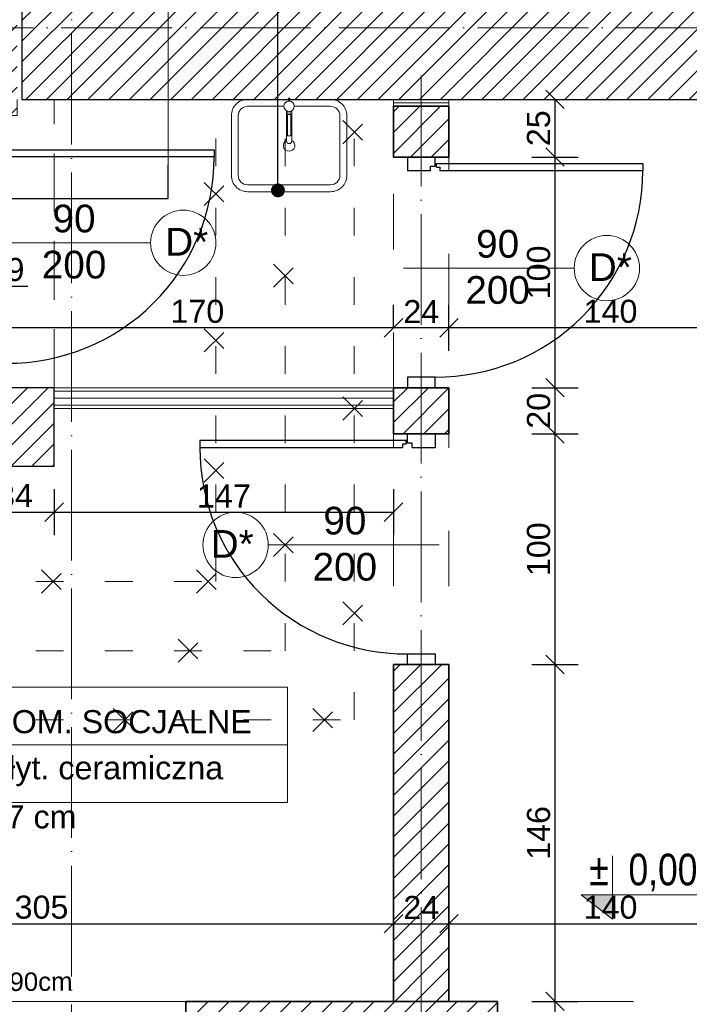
# Model space of a CAD drawing. Header units: millimetres. Extents: x 6506 to 39690, y 6022 to 25261.
# Tile 19 of 59: x 14157 to 14447, y 17928 to 18355. Entities that reach past the tile are written whole.
import ezdxf
from ezdxf import colors
from ezdxf.entities.mleader import LeaderData, LeaderLine
from ezdxf.enums import TextEntityAlignment as Align
from ezdxf.math import Vec2, Vec3

# ---------------------------------------------------------------- set-up
doc = ezdxf.new("R2010")
doc.units = ezdxf.units.MM
for name, pattern in [('ACAD_ISO03W100', [30, 12, -18]), ('ACAD_ISO04W100', [30, 24, -3, 0, -3]), ('DASHED', [19.05, 12.7, -6.35])]:
    doc.linetypes.add(name, pattern=pattern)
for name, color, linetype, lineweight, true_color in [('A_DZIAŁOWA_PROJEKTOWANE', 7, 'Continuous', 18, 0x007cb0), ('A_HATCH', 7, 'Continuous', 5, 0x999999), ('A_HATCH_PROJEKTOWANE', 7, 'Continuous', 9, 0x0089b6), ('A_IZOLEACJA TERMI_PROJEKTOWANA', 7, 'Continuous', 15, 0x0089b6), ('A_ŚCIANY NOWOPROJEKTOWANE', 140, 'Continuous', 35, 0x00bfff)]:
    doc.layers.add(name, color=color, linetype=linetype, lineweight=lineweight, true_color=true_color)
for name, color, linetype, lineweight in [('A_KONST_ISTNIEJĄCE', 83, 'Continuous', 25), ('A_OPISY', 40, 'Continuous', 9), ('A_OSIE KONSTRUKCYJNE', 150, 'ACAD_ISO04W100', 5), ('A_WIDOK', 141, 'Continuous', 13), ('A_WIDOK-NAD', 221, 'DASHED', 13), ('A_WYMIAROWANIE', 7, 'Continuous', 9), ('A_WYPOSAŻENIE', 181, 'Continuous', 9)]:
    doc.layers.add(name, color=color, linetype=linetype, lineweight=lineweight)
doc.layers.add('A_NIEWIDOCZNE  POMOCNICZE', color=252, linetype='ACAD_ISO03W100', lineweight=5, plot=False)
doc.styles.add('APLUS', font='arial.ttf', dxfattribs={"width": 0.6})
doc.styles.add('ARIAL', font='arial.ttf')
doc.styles.get("Standard").update_dxf_attribs({"font": 'arial.ttf'})
doc.linetypes.add('BATTING', pattern='A,0.0001,-0.1,[134,ltypeshp.shx,S=0.1,R=0,X=-0.1,Y=0],-0.2,[134,ltypeshp.shx,S=0.1,R=180,X=0.1,Y=0],-0.1', length=0.4001)
doc.dimstyles.new('1 do 100', dxfattribs={"dimtxt": 10, "dimasz": 8, "dimexe": 10, "dimexo": 10, "dimgap": 2, "dimtad": 1, "dimdec": 0, "dimtxsty": 'Standard', "dimblk": 'OBLIQUE', "dimcen": 2.5, "dimadec": 0, "dimazin": 0, "dimtfac": 1, "dimtdec": 0, "dimtmove": 0, "dimatfit": 3, "dimldrblk": 'OBLIQUE', "dimfxl": 10, "dimfxlon": 1, "dimarcsym": 0})
pattern_1 = [(45, (-1713.23, 355.087), (-4.490128, 4.490128), [])]

# ---------------------------------------------------------------- blocks, each defined once
blk = doc.blocks.new('um1')
at = {"layer": 'A_WYPOSAŻENIE', "ltscale": 0.5}
for points in [[(-2506.53, 3366.84), (-2524.27, 3366.84, 0.414214), (-2531.27, 3359.84), (-2531.27, 3333.84, 0.414214), (-2524.27, 3326.84), (-2488.27, 3326.84, 0.414214), (-2481.27, 3333.84), (-2481.27, 3359.84, 0.414214), (-2488.27, 3366.84), (-2506.01, 3366.84)], [(-2508.52, 3363.84), (-2524.27, 3363.84, 0.414214), (-2528.27, 3359.84), (-2528.27, 3333.84, 0.414214), (-2524.27, 3329.84), (-2488.27, 3329.84, 0.414214), (-2484.27, 3333.84), (-2484.27, 3359.84, 0.414214), (-2488.27, 3363.84), (-2504.02, 3363.84)]]:
    blk.add_lwpolyline(points, format="xyb", dxfattribs=at)
at = {"layer": 'A_WYPOSAŻENIE'}
for points in [[(-2506.53, 3366.08), (-2506.53, 3367.35), (-2506.01, 3367.35), (-2506.01, 3366.08)], [(-2506.77, 3361.66), (-2506.77, 3360.3), (-2505.77, 3360.3), (-2505.77, 3361.66)]]:
    blk.add_lwpolyline(points, dxfattribs=at)
blk.add_lwpolyline([(-2507.42, 3361.92), (-2507.42, 3348.69, 0.869565), (-2505.12, 3348.69), (-2505.12, 3361.92)], format="xyb", dxfattribs=at)
blk.add_lwpolyline([(-2507.02, 3360.3), (-2505.52, 3360.3), (-2505.52, 3350.99), (-2507.02, 3350.99)], close=True, dxfattribs=at)
blk.add_circle((-2506.27, 3363.85), 2.25, dxfattribs=at)
at = {"layer": 'A_WYPOSAŻENIE', "ltscale": 0.5}
blk.add_arc((-2506.27, 3346.84), 2.5, 117.3871, 62.6129, dxfattribs=at)
blk = doc.blocks.new('*U9')
blk.add_hatch(color=256).paths.add_polyline_path([(0, 0.1532), (-0.198, 0.1532), (0, 0)])
blk.add_line((0, 0.1532), (0, 0.4))
blk.add_lwpolyline([(0, 0.1532), (0, 0), (-0.198, 0.1532), (0.6852, 0.1532)])
at = {"style": 'APLUS', "width": 0.8}
blk.add_attdef('%%P_0.00', text='', height=0.2, dxfattribs=at).set_placement((-0.1457, 0.1532), align=Align.BOTTOM_LEFT)
blk = doc.blocks.new('*U184')
at = {"lineweight": 5}
for p, q in [((-75, -25), (-75, 25)), ((-75, 25), (0, 25)), ((0, 0), (0, 25)), ((0, 25), (133.76, 25)), ((133.76, 25), (133.76, -25)), ((-75, -25), (0, -25)), ((133.76, -25), (0, -25))]:
    blk.add_line(p, q, dxfattribs=at)
at = {"lineweight": 5, "ltscale": 18.5}
for p, q in [((0, 25), (0, -25)), ((-75, 0), (133.76, 0))]:
    blk.add_line(p, q, dxfattribs=at)
at = {"lineweight": 5, "ltscale": 18.5, "insert": (-5, -10.38), "char_height": 10, "attachment_point": 6, "style": 'ARIAL'}
blk.add_mtext('\\A1;m²', dxfattribs=at)
at = {"lineweight": 5, "style": 'ARIAL'}
blk.add_attdef('1NR', text='', height=10, dxfattribs=at).set_placement((-5, 5), align=Align.RIGHT)
blk.add_attdef('2POM', (5, 5), '', height=10, dxfattribs=at)
blk.add_attdef('4PL2', text='', height=10, dxfattribs=at).set_placement((-24.57, -5), align=Align.TOP_RIGHT)
blk.add_attdef('3POS', text='', height=10, dxfattribs=at).set_placement((5, -5), align=Align.TOP_LEFT)
blk = doc.blocks.new('_Dot')
at = {"color": 0, "linetype": 'ByBlock', "lineweight": -2}
blk.add_line((-0.5, 0), (-1, 0), dxfattribs=at)
at = {"color": 0, "linetype": 'ByBlock', "const_width": 0.5}
blk.add_lwpolyline([(-0.25, 0, 1), (0.25, 0, 1)], format="xyb", close=True, dxfattribs=at)
blk = doc.blocks.new('OSI')
at = {"layer": 'A_OSIE KONSTRUKCYJNE', "ltscale": 2}
for p, q in [((17219.53, 22227.01), (17219.53, 19966.92)), ((16013.11, 20727.12), (19027.17, 20727.12)), ((17371.03, 20706.5), (17371.03, 19966.92))]:
    blk.add_line(p, q, dxfattribs=at)
blk = doc.blocks.new('ROZBIÓRKI_DOM')
at = {"layer": 'A_OPISY', "color": 22, "linetype": 'ACAD_ISO03W100', "true_color": 0xe22908}
for p, q in [((18569.15, 7715.68), (18579.15, 7705.68)), ((18569.15, 7705.68), (18579.15, 7715.68)), ((18509.15, 7688.93), (18519.15, 7678.93)), ((18509.15, 7678.93), (18519.15, 7688.93)), ((18539.15, 7653.44), (18549.15, 7643.44)), ((18539.15, 7643.44), (18549.15, 7653.44)), ((18509.15, 7625.39), (18519.15, 7615.39)), ((18509.15, 7615.39), (18519.15, 7625.39)), ((18569.15, 7595.89), (18579.15, 7585.89)), ((18569.15, 7585.89), (18579.15, 7595.89)), ((18509.15, 7569.03), (18519.15, 7559.03)), ((18509.15, 7559.03), (18519.15, 7569.03)), ((18539.15, 7536.75), (18549.15, 7526.75)), ((18539.15, 7526.75), (18549.15, 7536.75)), ((18438.62, 7520.89), (18448.62, 7510.89)), ((18438.62, 7510.89), (18448.62, 7520.89)), ((18505.84, 7520.89), (18515.84, 7510.89)), ((18505.84, 7510.89), (18515.84, 7520.89)), ((18569.15, 7507.15), (18579.15, 7497.15)), ((18569.15, 7497.15), (18579.15, 7507.15)), ((18497.9, 7490.89), (18507.9, 7480.89)), ((18497.9, 7480.89), (18507.9, 7490.89)), ((18469.66, 7460.89), (18479.66, 7450.89)), ((18469.66, 7450.89), (18479.66, 7460.89)), ((18556.22, 7460.89), (18566.22, 7450.89)), ((18556.22, 7450.89), (18566.22, 7460.89))]:
    blk.add_line(p, q, dxfattribs=at)
for points in [[(18286.15, 7515.89), (18514.15, 7515.89), (18514.15, 7724.89)], [(18286.15, 7485.89), (18544.15, 7485.89), (18544.15, 7724.89)], [(18286.15, 7455.89), (18574.15, 7455.89), (18574.15, 7724.89)]]:
    blk.add_lwpolyline(points, dxfattribs=at)
blk = doc.blocks.new('_Oblique')
at = {"color": 0, "linetype": 'ByBlock', "lineweight": -2}
blk.add_line((-0.5, -0.5), (0.5, 0.5), dxfattribs=at)
blk = doc.blocks.new('*D264')
at = {"layer": 'A_WYMIAROWANIE', "color": 0, "lineweight": -2, "ltscale": 2, "transparency": 16777216}
for p, q in [((14014.26, 17963.32), (14014.26, 17973.32)), ((14319.26, 17963.32), (14319.26, 17973.32)), ((14014.26, 17963.32), (14319.26, 17963.32))]:
    blk.add_line(p, q, dxfattribs=at)
at = {"layer": 'Defpoints', "color": 0, "ltscale": 2, "transparency": 16777216}
for p in [(14319.26, 17963.32), (14014.26, 17956.7), (14319.26, 17956.7)]:
    blk.add_point(p, dxfattribs=at)
at = {"layer": 'A_WYMIAROWANIE', "color": 0, "lineweight": -2, "ltscale": 2, "transparency": 16777216, "xscale": 8, "yscale": 8, "zscale": 8, "rotation": 180}
blk.add_blockref('_Oblique', (14014.26, 17963.32), dxfattribs=at)
at = {"layer": 'A_WYMIAROWANIE', "color": 0, "lineweight": -2, "ltscale": 2, "transparency": 16777216, "xscale": 8, "yscale": 8, "zscale": 8}
blk.add_blockref('_Oblique', (14319.26, 17963.32), dxfattribs=at)
at = {"layer": 'A_WYMIAROWANIE', "color": 0, "ltscale": 2, "transparency": 16777216, "insert": (14166.76, 17970.43), "char_height": 10, "attachment_point": 5}
blk.add_mtext('305', dxfattribs=at)
blk = doc.blocks.new('*D265')
at = {"layer": 'A_WYMIAROWANIE', "color": 0, "lineweight": -2, "ltscale": 2, "transparency": 16777216}
for p, q in [((14319.26, 17963.32), (14319.26, 17973.32)), ((14319.26, 17963.32), (14343.26, 17963.32)), ((14343.26, 17963.32), (14343.26, 17953.32))]:
    blk.add_line(p, q, dxfattribs=at)
at = {"layer": 'Defpoints', "color": 0, "ltscale": 2, "transparency": 16777216}
for p in [(14343.26, 17971.33), (14343.26, 17963.32), (14319.26, 17956.7)]:
    blk.add_point(p, dxfattribs=at)
at = {"layer": 'A_WYMIAROWANIE', "color": 0, "lineweight": -2, "ltscale": 2, "transparency": 16777216, "xscale": 8, "yscale": 8, "zscale": 8, "rotation": 180}
blk.add_blockref('_Oblique', (14319.26, 17963.32), dxfattribs=at)
at = {"layer": 'A_WYMIAROWANIE', "color": 0, "lineweight": -2, "ltscale": 2, "transparency": 16777216, "xscale": 8, "yscale": 8, "zscale": 8}
blk.add_blockref('_Oblique', (14343.26, 17963.32), dxfattribs=at)
at = {"layer": 'A_WYMIAROWANIE', "color": 0, "ltscale": 2, "transparency": 16777216, "insert": (14331.26, 17970.34), "char_height": 10, "attachment_point": 5}
blk.add_mtext('24', dxfattribs=at)
blk = doc.blocks.new('*D266')
at = {"layer": 'A_WYMIAROWANIE', "color": 0, "lineweight": -2, "ltscale": 2, "transparency": 16777216}
for p, q in [((14343.26, 17963.32), (14343.26, 17953.32)), ((14343.26, 17963.32), (14483.26, 17963.32)), ((14483.26, 17965.89), (14483.26, 17953.32))]:
    blk.add_line(p, q, dxfattribs=at)
at = {"layer": 'Defpoints', "color": 0, "ltscale": 2, "transparency": 16777216}
for p in [(14483.26, 17975.89), (14343.26, 17971.33), (14483.26, 17963.32)]:
    blk.add_point(p, dxfattribs=at)
at = {"layer": 'A_WYMIAROWANIE', "color": 0, "lineweight": -2, "ltscale": 2, "transparency": 16777216, "xscale": 8, "yscale": 8, "zscale": 8, "rotation": 180}
blk.add_blockref('_Oblique', (14343.26, 17963.32), dxfattribs=at)
at = {"layer": 'A_WYMIAROWANIE', "color": 0, "lineweight": -2, "ltscale": 2, "transparency": 16777216, "xscale": 8, "yscale": 8, "zscale": 8}
blk.add_blockref('_Oblique', (14483.26, 17963.32), dxfattribs=at)
at = {"layer": 'A_WYMIAROWANIE', "color": 0, "ltscale": 2, "transparency": 16777216, "insert": (14413.26, 17970.42), "char_height": 10, "attachment_point": 5}
blk.add_mtext('140', dxfattribs=at)
blk = doc.blocks.new('*D271')
at = {"layer": 'A_WYMIAROWANIE', "color": 0, "lineweight": -2, "ltscale": 2, "transparency": 16777216}
for p, q in [((14138.26, 18151.66), (14138.26, 18131.71)), ((14172.26, 18151.66), (14172.26, 18131.71)), ((14138.26, 18141.71), (14172.26, 18141.71))]:
    blk.add_line(p, q, dxfattribs=at)
at = {"layer": 'Defpoints', "color": 0, "ltscale": 2, "transparency": 16777216}
for p in [(14138.26, 18161.66), (14172.26, 18161.66), (14172.26, 18141.71)]:
    blk.add_point(p, dxfattribs=at)
at = {"layer": 'A_WYMIAROWANIE', "color": 0, "lineweight": -2, "ltscale": 2, "transparency": 16777216, "xscale": 8, "yscale": 8, "zscale": 8, "rotation": 180}
blk.add_blockref('_Oblique', (14138.26, 18141.71), dxfattribs=at)
at = {"layer": 'A_WYMIAROWANIE', "color": 0, "lineweight": -2, "ltscale": 2, "transparency": 16777216, "xscale": 8, "yscale": 8, "zscale": 8}
blk.add_blockref('_Oblique', (14172.26, 18141.71), dxfattribs=at)
at = {"layer": 'A_WYMIAROWANIE', "color": 0, "ltscale": 2, "transparency": 16777216, "insert": (14155.26, 18148.82), "char_height": 10, "attachment_point": 5}
blk.add_mtext('34', dxfattribs=at)
blk = doc.blocks.new('*D272')
at = {"layer": 'A_WYMIAROWANIE', "color": 0, "lineweight": -2, "ltscale": 2, "transparency": 16777216}
for p, q in [((14172.26, 18151.66), (14172.26, 18131.71)), ((14319.26, 18151.71), (14319.26, 18131.71)), ((14172.26, 18141.71), (14319.26, 18141.71))]:
    blk.add_line(p, q, dxfattribs=at)
at = {"layer": 'Defpoints', "color": 0, "ltscale": 2, "transparency": 16777216}
for p in [(14319.26, 18185.66), (14172.26, 18161.66), (14319.26, 18141.71)]:
    blk.add_point(p, dxfattribs=at)
at = {"layer": 'A_WYMIAROWANIE', "color": 0, "lineweight": -2, "ltscale": 2, "transparency": 16777216, "xscale": 8, "yscale": 8, "zscale": 8, "rotation": 180}
blk.add_blockref('_Oblique', (14172.26, 18141.71), dxfattribs=at)
at = {"layer": 'A_WYMIAROWANIE', "color": 0, "lineweight": -2, "ltscale": 2, "transparency": 16777216, "xscale": 8, "yscale": 8, "zscale": 8}
blk.add_blockref('_Oblique', (14319.26, 18141.71), dxfattribs=at)
at = {"layer": 'A_WYMIAROWANIE', "color": 0, "ltscale": 2, "transparency": 16777216, "insert": (14245.76, 18148.73), "char_height": 10, "attachment_point": 5}
blk.add_mtext('147', dxfattribs=at)
blk = doc.blocks.new('*D275')
at = {"layer": 'A_WYMIAROWANIE', "color": 0, "lineweight": -2, "ltscale": 2, "transparency": 16777216}
for p, q in [((14343.26, 18211.64), (14343.26, 18231.64)), ((14483.26, 18211.64), (14483.26, 18231.64)), ((14483.26, 18221.64), (14343.26, 18221.64))]:
    blk.add_line(p, q, dxfattribs=at)
at = {"layer": 'Defpoints', "color": 0, "ltscale": 2, "transparency": 16777216}
for p in [(14343.26, 18221.64), (14343.26, 18190.91), (14483.26, 18180.66)]:
    blk.add_point(p, dxfattribs=at)
at = {"layer": 'A_WYMIAROWANIE', "color": 0, "lineweight": -2, "ltscale": 2, "transparency": 16777216, "xscale": 8, "yscale": 8, "zscale": 8, "rotation": 180}
blk.add_blockref('_Oblique', (14343.26, 18221.64), dxfattribs=at)
at = {"layer": 'A_WYMIAROWANIE', "color": 0, "lineweight": -2, "ltscale": 2, "transparency": 16777216, "xscale": 8, "yscale": 8, "zscale": 8}
blk.add_blockref('_Oblique', (14483.26, 18221.64), dxfattribs=at)
at = {"layer": 'A_WYMIAROWANIE', "color": 0, "ltscale": 2, "transparency": 16777216, "insert": (14413.26, 18228.74), "char_height": 10, "attachment_point": 5}
blk.add_mtext('140', dxfattribs=at)
blk = doc.blocks.new('*D276')
at = {"layer": 'A_WYMIAROWANIE', "color": 0, "lineweight": -2, "ltscale": 2, "transparency": 16777216}
for p, q in [((14319.26, 18221.64), (14319.26, 18231.64)), ((14343.26, 18211.64), (14343.26, 18231.64)), ((14343.26, 18221.64), (14319.26, 18221.64))]:
    blk.add_line(p, q, dxfattribs=at)
at = {"layer": 'Defpoints', "color": 0, "ltscale": 2, "transparency": 16777216}
for p in [(14319.26, 18221.64), (14319.26, 18214.42), (14343.26, 18190.91)]:
    blk.add_point(p, dxfattribs=at)
at = {"layer": 'A_WYMIAROWANIE', "color": 0, "lineweight": -2, "ltscale": 2, "transparency": 16777216, "xscale": 8, "yscale": 8, "zscale": 8, "rotation": 180}
blk.add_blockref('_Oblique', (14319.26, 18221.64), dxfattribs=at)
at = {"layer": 'A_WYMIAROWANIE', "color": 0, "lineweight": -2, "ltscale": 2, "transparency": 16777216, "xscale": 8, "yscale": 8, "zscale": 8}
blk.add_blockref('_Oblique', (14343.26, 18221.64), dxfattribs=at)
at = {"layer": 'A_WYMIAROWANIE', "color": 0, "ltscale": 2, "transparency": 16777216, "insert": (14331.26, 18228.66), "char_height": 10, "attachment_point": 5}
blk.add_mtext('24', dxfattribs=at)
blk = doc.blocks.new('*D277')
at = {"layer": 'A_WYMIAROWANIE', "color": 0, "lineweight": -2, "ltscale": 2, "transparency": 16777216}
for p, q in [((14149.26, 18211.64), (14149.26, 18231.64)), ((14319.26, 18221.64), (14319.26, 18231.64)), ((14319.26, 18221.64), (14149.26, 18221.64))]:
    blk.add_line(p, q, dxfattribs=at)
at = {"layer": 'Defpoints', "color": 0, "ltscale": 2, "transparency": 16777216}
for p in [(14149.26, 18221.64), (14319.26, 18214.42), (14149.26, 18198.65)]:
    blk.add_point(p, dxfattribs=at)
at = {"layer": 'A_WYMIAROWANIE', "color": 0, "lineweight": -2, "ltscale": 2, "transparency": 16777216, "xscale": 8, "yscale": 8, "zscale": 8, "rotation": 180}
blk.add_blockref('_Oblique', (14149.26, 18221.64), dxfattribs=at)
at = {"layer": 'A_WYMIAROWANIE', "color": 0, "lineweight": -2, "ltscale": 2, "transparency": 16777216, "xscale": 8, "yscale": 8, "zscale": 8}
blk.add_blockref('_Oblique', (14319.26, 18221.64), dxfattribs=at)
at = {"layer": 'A_WYMIAROWANIE', "color": 0, "ltscale": 2, "transparency": 16777216, "insert": (14234.26, 18228.74), "char_height": 10, "attachment_point": 5}
blk.add_mtext('170', dxfattribs=at)
blk = doc.blocks.new('*D278')
at = {"layer": 'A_WYMIAROWANIE', "color": 0, "lineweight": -2, "ltscale": 2, "transparency": 16777216}
for p, q in [((14144.76, 18221.64), (14150.19, 18239.74)), ((14150.19, 18239.74), (14160.77, 18239.74)), ((14140.26, 18211.64), (14140.26, 18231.64)), ((14149.26, 18211.64), (14149.26, 18231.64)), ((14149.26, 18221.64), (14140.26, 18221.64))]:
    blk.add_line(p, q, dxfattribs=at)
at = {"layer": 'Defpoints', "color": 0, "ltscale": 2, "transparency": 16777216}
for p in [(14140.26, 18221.64), (14140.26, 18198.65), (14149.26, 18198.65)]:
    blk.add_point(p, dxfattribs=at)
at = {"layer": 'A_WYMIAROWANIE', "color": 0, "lineweight": -2, "ltscale": 2, "transparency": 16777216, "xscale": 8, "yscale": 8, "zscale": 8, "rotation": 180}
blk.add_blockref('_Oblique', (14140.26, 18221.64), dxfattribs=at)
at = {"layer": 'A_WYMIAROWANIE', "color": 0, "lineweight": -2, "ltscale": 2, "transparency": 16777216, "xscale": 8, "yscale": 8, "zscale": 8}
blk.add_blockref('_Oblique', (14149.26, 18221.64), dxfattribs=at)
at = {"layer": 'A_WYMIAROWANIE', "color": 0, "ltscale": 2, "transparency": 16777216, "insert": (14155.48, 18246.85), "char_height": 10, "attachment_point": 5}
blk.add_mtext('9', dxfattribs=at)
blk = doc.blocks.new('*D339')
at = {"layer": 'A_WYMIAROWANIE', "color": 0, "lineweight": -2, "ltscale": 2, "transparency": 16777216}
for p, q in [((14002.26, 17676.05), (14002.26, 17656.05)), ((14331.26, 17676.05), (14331.26, 17656.05)), ((14002.26, 17666.05), (14331.26, 17666.05))]:
    blk.add_line(p, q, dxfattribs=at)
at = {"layer": 'Defpoints', "color": 0, "ltscale": 2, "transparency": 16777216}
for p in [(14331.26, 17961.24), (14002.26, 17882.12), (14331.26, 17666.05)]:
    blk.add_point(p, dxfattribs=at)
at = {"layer": 'A_WYMIAROWANIE', "color": 0, "lineweight": -2, "ltscale": 2, "transparency": 16777216, "xscale": 8, "yscale": 8, "zscale": 8, "rotation": 180}
blk.add_blockref('_Oblique', (14002.26, 17666.05), dxfattribs=at)
at = {"layer": 'A_WYMIAROWANIE', "color": 0, "lineweight": -2, "ltscale": 2, "transparency": 16777216, "xscale": 8, "yscale": 8, "zscale": 8}
blk.add_blockref('_Oblique', (14331.26, 17666.05), dxfattribs=at)
at = {"layer": 'A_WYMIAROWANIE', "color": 0, "ltscale": 2, "transparency": 16777216, "insert": (14166.76, 17673.16), "char_height": 10, "attachment_point": 5}
blk.add_mtext('329', dxfattribs=at)
blk = doc.blocks.new('*D350')
at = {"layer": 'A_WYMIAROWANIE', "color": 0, "lineweight": -2, "ltscale": 2, "transparency": 16777216}
for p, q in [((13281.26, 17626.09), (13281.26, 17606.09)), ((15776.26, 17626.09), (15776.26, 17606.09)), ((13281.26, 17616.09), (15776.26, 17616.09))]:
    blk.add_line(p, q, dxfattribs=at)
at = {"layer": 'Defpoints', "color": 0, "ltscale": 2, "transparency": 16777216}
for p in [(13281.26, 18149.66), (15776.26, 18149.66), (15776.26, 17616.09)]:
    blk.add_point(p, dxfattribs=at)
at = {"layer": 'A_WYMIAROWANIE', "color": 0, "lineweight": -2, "ltscale": 2, "transparency": 16777216, "xscale": 8, "yscale": 8, "zscale": 8, "rotation": 180}
blk.add_blockref('_Oblique', (13281.26, 17616.09), dxfattribs=at)
at = {"layer": 'A_WYMIAROWANIE', "color": 0, "lineweight": -2, "ltscale": 2, "transparency": 16777216, "xscale": 8, "yscale": 8, "zscale": 8}
blk.add_blockref('_Oblique', (15776.26, 17616.09), dxfattribs=at)
at = {"layer": 'A_WYMIAROWANIE', "color": 0, "ltscale": 2, "transparency": 16777216, "insert": (14528.76, 17623.2), "char_height": 10, "attachment_point": 5}
blk.add_mtext('2495', dxfattribs=at)
blk = doc.blocks.new('*D553')
at = {"layer": 'A_WYMIAROWANIE', "color": 0, "lineweight": -2, "ltscale": 2, "transparency": 16777216}
for p, q in [((14379.22, 17929.66), (14399.22, 17929.66)), ((14389.22, 17890.66), (14389.22, 17929.66)), ((14379.22, 17890.66), (14399.22, 17890.66))]:
    blk.add_line(p, q, dxfattribs=at)
at = {"layer": 'Defpoints', "color": 0, "ltscale": 2, "transparency": 16777216}
for p in [(14364.26, 17929.66), (14389.22, 17929.66), (14364.26, 17890.66)]:
    blk.add_point(p, dxfattribs=at)
at = {"layer": 'A_WYMIAROWANIE', "color": 0, "lineweight": -2, "ltscale": 2, "transparency": 16777216, "xscale": 8, "yscale": 8, "zscale": 8}
for p, rotation in [((14389.22, 17929.66), 90), ((14389.22, 17890.66), 270)]:
    blk.add_blockref('_Oblique', p, dxfattribs=dict(at, rotation=rotation))
at = {"layer": 'A_WYMIAROWANIE', "color": 0, "ltscale": 2, "transparency": 16777216, "insert": (14382.11, 17910.16), "char_height": 10, "attachment_point": 5, "rotation": 90}
blk.add_mtext('39', dxfattribs=at)
blk = doc.blocks.new('*D554')
at = {"layer": 'A_WYMIAROWANIE', "color": 0, "lineweight": -2, "ltscale": 2, "transparency": 16777216}
for p, q in [((14379.22, 18075.66), (14399.22, 18075.66)), ((14389.22, 17929.66), (14389.22, 18075.66)), ((14379.22, 17929.66), (14399.22, 17929.66))]:
    blk.add_line(p, q, dxfattribs=at)
at = {"layer": 'Defpoints', "color": 0, "ltscale": 2, "transparency": 16777216}
for p in [(14343.26, 18075.66), (14389.22, 18075.66), (14364.26, 17929.66)]:
    blk.add_point(p, dxfattribs=at)
at = {"layer": 'A_WYMIAROWANIE', "color": 0, "lineweight": -2, "ltscale": 2, "transparency": 16777216, "xscale": 8, "yscale": 8, "zscale": 8}
for p, rotation in [((14389.22, 18075.66), 90), ((14389.22, 17929.66), 270)]:
    blk.add_blockref('_Oblique', p, dxfattribs=dict(at, rotation=rotation))
at = {"layer": 'A_WYMIAROWANIE', "color": 0, "ltscale": 2, "transparency": 16777216, "insert": (14382.11, 18002.66), "char_height": 10, "attachment_point": 5, "rotation": 90}
blk.add_mtext('146', dxfattribs=at)
blk = doc.blocks.new('*D555')
at = {"layer": 'A_WYMIAROWANIE', "color": 0, "lineweight": -2, "ltscale": 2, "transparency": 16777216}
for p, q in [((14379.22, 18175.66), (14399.22, 18175.66)), ((14389.22, 18075.66), (14389.22, 18175.66)), ((14379.22, 18075.66), (14399.22, 18075.66))]:
    blk.add_line(p, q, dxfattribs=at)
at = {"layer": 'Defpoints', "color": 0, "ltscale": 2, "transparency": 16777216}
for p in [(14343.26, 18175.66), (14389.22, 18175.66), (14343.26, 18075.66)]:
    blk.add_point(p, dxfattribs=at)
at = {"layer": 'A_WYMIAROWANIE', "color": 0, "lineweight": -2, "ltscale": 2, "transparency": 16777216, "xscale": 8, "yscale": 8, "zscale": 8}
for p, rotation in [((14389.22, 18175.66), 90), ((14389.22, 18075.66), 270)]:
    blk.add_blockref('_Oblique', p, dxfattribs=dict(at, rotation=rotation))
at = {"layer": 'A_WYMIAROWANIE', "color": 0, "ltscale": 2, "transparency": 16777216, "insert": (14382.11, 18125.66), "char_height": 10, "attachment_point": 5, "rotation": 90}
blk.add_mtext('100', dxfattribs=at)
blk = doc.blocks.new('*D556')
at = {"layer": 'A_WYMIAROWANIE', "color": 0, "lineweight": -2, "ltscale": 2, "transparency": 16777216}
for p, q in [((14379.22, 18195.66), (14399.22, 18195.66)), ((14389.22, 18175.66), (14389.22, 18195.66)), ((14379.22, 18175.66), (14399.22, 18175.66))]:
    blk.add_line(p, q, dxfattribs=at)
at = {"layer": 'Defpoints', "color": 0, "ltscale": 2, "transparency": 16777216}
for p in [(14343.26, 18195.66), (14389.22, 18195.66), (14343.26, 18175.66)]:
    blk.add_point(p, dxfattribs=at)
at = {"layer": 'A_WYMIAROWANIE', "color": 0, "lineweight": -2, "ltscale": 2, "transparency": 16777216, "xscale": 8, "yscale": 8, "zscale": 8}
for p, rotation in [((14389.22, 18195.66), 90), ((14389.22, 18175.66), 270)]:
    blk.add_blockref('_Oblique', p, dxfattribs=dict(at, rotation=rotation))
at = {"layer": 'A_WYMIAROWANIE', "color": 0, "ltscale": 2, "transparency": 16777216, "insert": (14382.11, 18185.66), "char_height": 10, "attachment_point": 5, "rotation": 90}
blk.add_mtext('20', dxfattribs=at)
blk = doc.blocks.new('*D557')
at = {"layer": 'A_WYMIAROWANIE', "color": 0, "lineweight": -2, "ltscale": 2, "transparency": 16777216}
for p, q in [((14379.22, 18295.66), (14399.22, 18295.66)), ((14389.22, 18195.66), (14389.22, 18295.66)), ((14379.22, 18195.66), (14399.22, 18195.66))]:
    blk.add_line(p, q, dxfattribs=at)
at = {"layer": 'Defpoints', "color": 0, "ltscale": 2, "transparency": 16777216}
for p in [(14343.26, 18295.66), (14389.22, 18295.66), (14343.26, 18195.66)]:
    blk.add_point(p, dxfattribs=at)
at = {"layer": 'A_WYMIAROWANIE', "color": 0, "lineweight": -2, "ltscale": 2, "transparency": 16777216, "xscale": 8, "yscale": 8, "zscale": 8}
for p, rotation in [((14389.22, 18295.66), 90), ((14389.22, 18195.66), 270)]:
    blk.add_blockref('_Oblique', p, dxfattribs=dict(at, rotation=rotation))
at = {"layer": 'A_WYMIAROWANIE', "color": 0, "ltscale": 2, "transparency": 16777216, "insert": (14382.11, 18245.66), "char_height": 10, "attachment_point": 5, "rotation": 90}
blk.add_mtext('100', dxfattribs=at)
blk = doc.blocks.new('*D558')
at = {"layer": 'A_WYMIAROWANIE', "color": 0, "lineweight": -2, "ltscale": 2, "transparency": 16777216}
for p, q in [((14379.22, 18320.66), (14399.22, 18320.66)), ((14389.22, 18295.66), (14389.22, 18320.66)), ((14379.22, 18295.66), (14399.22, 18295.66))]:
    blk.add_line(p, q, dxfattribs=at)
at = {"layer": 'Defpoints', "color": 0, "ltscale": 2, "transparency": 16777216}
for p in [(14343.26, 18320.66), (14389.22, 18320.66), (14343.26, 18295.66)]:
    blk.add_point(p, dxfattribs=at)
at = {"layer": 'A_WYMIAROWANIE', "color": 0, "lineweight": -2, "ltscale": 2, "transparency": 16777216, "xscale": 8, "yscale": 8, "zscale": 8}
for p, rotation in [((14389.22, 18320.66), 90), ((14389.22, 18295.66), 270)]:
    blk.add_blockref('_Oblique', p, dxfattribs=dict(at, rotation=rotation))
at = {"layer": 'A_WYMIAROWANIE', "color": 0, "ltscale": 2, "transparency": 16777216, "insert": (14382.11, 18308.16), "char_height": 10, "attachment_point": 5, "rotation": 90}
blk.add_mtext('25', dxfattribs=at)

msp = doc.modelspace()

# ---------------------------------------------------------------- hatches: boundary and pattern name
at = {"layer": 'A_HATCH'}
h = msp.add_hatch(dxfattribs=at)
h.set_pattern_fill('ANSI31', color=256, scale=2)
h.set_pattern_definition(pattern_1)
h.paths.add_polyline_path([(14201.26, 19300.66), (14129.26, 19300.66), (14129.26, 19244.66), (14201.26, 19244.66)])
h.paths.add_polyline_path([(14201.26, 19595.66), (14158.26, 19595.66), (14158.26, 19530.66), (14201.26, 19530.66)])
h.paths.add_polyline_path([(14158.26, 19595.66), (14129.26, 19595.66), (14129.26, 19530.66), (14158.26, 19530.66)])
h.paths.add_polyline_path([(14229.26, 19638.66), (14158.26, 19638.66), (14158.26, 19643.66), (13983.29, 19643.66), (13983.29, 19635.66), (13983.26, 19600.66), (14115.26, 19600.66), (14115.26, 19595.66), (14229.26, 19595.66)])
h.paths.add_polyline_path([(14510.26, 19638.66), (14466.26, 19638.66), (14466.26, 19630.66), (14466.26, 19595.66), (14510.26, 19595.66)])
h.paths.add_polyline_path([(13757.26, 19643.66), (13706.26, 19643.66), (13706.26, 19635.66), (13706.26, 19600.66), (13757.26, 19600.66)])
h.paths.add_polyline_path([(13480.26, 19643.66), (13293.26, 19643.66), (13293.26, 19527.66), (13301.26, 19527.66), (13336.26, 19527.66), (13336.26, 19600.66), (13480.26, 19600.66)])
h.paths.add_polyline_path([(13336.26, 19307.66), (13293.26, 19307.66), (13293.26, 19251.66), (13301.26, 19251.66), (13336.26, 19251.66)])
h.paths.add_polyline_path([(13336.26, 19019.66), (13293.26, 19019.66), (13293.26, 18419.66), (13336.26, 18419.66)])
h.paths.add_polyline_path([(13812.26, 18204.66), (13336.26, 18204.66), (13336.26, 18223.66), (13293.26, 18223.66), (13293.26, 18161.66), (13812.26, 18161.66), (13812.26, 18173.58)])
h.paths.add_polyline_path([(14014.26, 18204.66), (13990.26, 18204.66), (13971.26, 18204.66), (13942.26, 18204.66), (13942.26, 18161.66), (14014.26, 18161.66)])
h.paths.add_polyline_path([(14201.26, 18471.18), (14178.76, 18471.18), (14201.26, 18471.18), (14201.26, 19016.66), (14158.26, 19016.66), (14158.26, 18320.66), (14803.26, 18320.66), (14803.26, 18363.66), (14201.26, 18363.66)])
h.paths.add_polyline_path([(14114.26, 18402.66), (14136.76, 18402.66), (14114.26, 18402.66), (14114.26, 18356.66), (13971.26, 18356.66), (13971.26, 18313.66), (14156.26, 18313.66), (14156.26, 19016.66), (14129.26, 19016.66), (14129.26, 18725.66), (14114.26, 18725.66)])
h = msp.add_hatch(dxfattribs=at)
h.set_pattern_fill('ANSI31', color=256, scale=2)
h.set_pattern_definition(pattern_1)
h.paths.add_polyline_path([(14172.26, 18195.66), (14138.26, 18195.66), (14138.26, 18161.66), (14172.26, 18161.66)])
h.paths.add_polyline_path([(14114.26, 18464.66), (13951.26, 18464.66), (13951.26, 18438.66), (13971.17, 18438.66), (13981.26, 18438.66), (13981.26, 18448.66), (14114.26, 18448.66)])
h.paths.add_polyline_path([(13459.26, 18438.66), (13459.26, 18453.66), (13851.26, 18453.66), (13851.26, 18438.66), (13851.26, 18464.66), (13336.26, 18464.66), (13336.26, 18438.66)])
at = {"layer": 'A_HATCH_PROJEKTOWANE', "ltscale": 2}
h = msp.add_hatch(dxfattribs=at)
h.set_pattern_fill('ANSI31', color=256, scale=2)
h.set_pattern_definition([(45, (-3039.768, -2375.465), (-4.490128, 4.490128), [])])
h.paths.add_polyline_path([(14927.26, 18317.66), (14903.26, 18317.66), (14903.26, 17929.66), (14927.26, 17929.66)])
h.paths.add_polyline_path([(14464.26, 17929.66), (14464.26, 17905.66), (14593.49, 17905.66), (14593.49, 17929.66)])
h.paths.add_polyline_path([(14229.26, 17929.66), (14229.26, 17905.66), (14364.26, 17905.66), (14364.26, 17929.66)])
h.paths.add_polyline_path([(14343.26, 18075.66), (14319.26, 18075.66), (14319.26, 17929.66), (14343.26, 17929.66)])
h.paths.add_polyline_path([(14343.26, 18175.66), (14343.26, 18195.66), (14319.26, 18195.66), (14319.26, 18175.66)])
h.paths.add_polyline_path([(14343.26, 18317.66), (14319.26, 18317.66), (14319.26, 18295.66), (14343.26, 18295.66)])
h.paths.add_polyline_path([(14014.26, 18158.66), (13990.26, 18158.66), (13990.26, 17905.66), (14079.26, 17905.66), (14079.26, 17913.66), (14079.26, 17929.66), (14014.26, 17929.66)])
h.paths.add_polyline_path([(15054.26, 17905.66), (15054.26, 17929.66), (14593.49, 17929.66), (14593.49, 17905.66)])
h.paths.add_polyline_path([(15204.26, 17929.66), (15204.26, 17905.66), (15318.26, 17905.66), (15318.26, 18145.66), (15318.26, 18163.66), (15294.26, 18163.66), (15294.26, 18145.66), (15294.26, 17929.66)])

# ---------------------------------------------------------------- linework, layer by layer
at = {"color": 144}
for p, q in [((14335.23, 18289.7), (14335.23, 18291.69)), ((14335.23, 18291.69), (14337.22, 18291.69)), ((14337.8, 18291.27), (14339.34, 18291.27)), ((14339.34, 18291.27), (14339.34, 18289.72)), ((14324.72, 18171.27), (14323.18, 18171.27)), ((14323.18, 18171.27), (14323.18, 18169.72)), ((14327.29, 18171.69), (14325.3, 18171.69)), ((14327.29, 18169.7), (14327.29, 18171.69))]:
    msp.add_line(p, q, dxfattribs=at)
for points in [[(14152.17, 18298.79), (14241.57, 18298.79), (14241.57, 18295.7), (14153.71, 18295.7)], [(14337.22, 18291.69), (14337.22, 18295.66), (14325.3, 18295.66), (14325.3, 18289.7)], [(14337.8, 18292.81), (14427.2, 18292.81), (14427.2, 18289.72), (14339.34, 18289.72)], [(14337.8, 18291.27), (14337.8, 18292.81)], [(14335.23, 18289.7), (14325.3, 18289.7)], [(14325.3, 18195.66), (14337.22, 18195.66), (14337.22, 18200.3), (14325.3, 18200.3), (14325.3, 18195.66)], [(14325.3, 18171.69), (14325.3, 18175.66), (14337.22, 18175.66), (14337.22, 18169.7)], [(14324.72, 18172.81), (14235.32, 18172.81), (14235.32, 18169.72), (14323.18, 18169.72)], [(14324.72, 18171.27), (14324.72, 18172.81)], [(14327.29, 18169.7), (14337.22, 18169.7)], [(14337.22, 18075.66), (14325.3, 18075.66), (14325.3, 18080.3), (14337.22, 18080.3), (14337.22, 18075.66)]]:
    msp.add_lwpolyline(points, dxfattribs=at)
for centre, start, end in [((14152.14, 18295.7), 269.6452, 0.0011), ((14337.77, 18289.72), 269.6452, 0.0011), ((14324.74, 18169.72), 179.9989, 270.3548)]:
    msp.add_arc(centre, 89.43, start, end, dxfattribs=at)
at = {"layer": 'A_DZIAŁOWA_PROJEKTOWANE', "ltscale": 2}
for p, q in [((14172.26, 18195.66), (14172.26, 18186.66)), ((14319.26, 18195.66), (14172.26, 18195.66)), ((14172.26, 18195.66), (14172.26, 18186.66)), ((14319.26, 18194.16), (14172.26, 18194.16)), ((14319.26, 18188.16), (14172.26, 18188.16)), ((14319.26, 18186.66), (14172.26, 18186.66)), ((14343.26, 18175.66), (14343.26, 18180.66)), ((14343.26, 17929.66), (14343.26, 18075.66))]:
    msp.add_line(p, q, dxfattribs=at)
at = {"layer": 'A_IZOLEACJA TERMI_PROJEKTOWANA', "ltscale": 2}
for p, q in [((14319.26, 18317.66), (14319.26, 18320.66)), ((14343.26, 18317.66), (14343.26, 18320.66))]:
    msp.add_line(p, q, dxfattribs=at)
at = {"layer": 'A_IZOLEACJA TERMI_PROJEKTOWANA', "linetype": 'BATTING', "ltscale": 3}
msp.add_line((14319.26, 18319.16), (14343.26, 18319.16), dxfattribs=at)
at = {"layer": 'A_IZOLEACJA TERMI_PROJEKTOWANA', "linetype": 'BATTING', "ltscale": 7}
msp.add_line((14172.26, 18191.16), (14319.26, 18191.16), dxfattribs=at)
at = {"layer": 'A_KONST_ISTNIEJĄCE', "ltscale": 2}
msp.add_line((14158.26, 19016.66), (14158.26, 18320.66), dxfattribs=at)
msp.add_lwpolyline([(14158.26, 18320.66), (14803.26, 18320.66)], dxfattribs=at)
msp.add_lwpolyline([(14138.26, 18161.66), (14172.26, 18161.66), (14172.26, 18195.66), (14138.26, 18195.66)], close=True, dxfattribs=at)
at = {"layer": 'A_NIEWIDOCZNE  POMOCNICZE', "ltscale": 2}
for points in [[(14319.26, 18320.66), (14156.26, 18320.66), (14156.26, 18313.66), (14149.26, 18313.66), (14149.26, 18195.66), (14319.26, 18195.66), (14319.26, 18320.66)], [(14343.26, 18320.66), (14903.26, 18320.66), (14903.26, 18180.66), (14483.26, 18180.66), (14483.26, 17929.66), (14343.26, 17929.66), (14343.26, 18320.66)], [(14014.26, 18186.66), (14014.26, 17929.66), (14319.26, 17929.66), (14319.26, 18186.66), (14172.26, 18186.66), (14172.26, 18161.66), (14138.26, 18161.66), (14138.26, 18186.66), (14014.26, 18186.66)]]:
    msp.add_lwpolyline(points, dxfattribs=at)
at = {"layer": 'A_OPISY'}
msp.add_line((14221.55, 18292.25), (14221.55, 18500.8), dxfattribs=at)
at = {"layer": 'A_OPISY', "color": 144, "true_color": 0x007cb0, "transparency": 33554559}
for p, q in [((14214.01, 18258.5), (14140.04, 18258.5)), ((14397.51, 18247.52), (14323.54, 18247.52)), ((14265, 18127.52), (14338.98, 18127.52))]:
    msp.add_line(p, q, dxfattribs=at)
for centre in [(14228.16, 18258.5), (14411.66, 18247.52), (14250.85, 18127.52)]:
    msp.add_circle(centre, 14.15, dxfattribs=at)
at = {"layer": 'A_WIDOK', "ltscale": 2}
msp.add_line((14079.26, 17929.66), (14229.26, 17929.66), dxfattribs=at)
at = {"layer": 'A_WIDOK-NAD', "ltscale": 2}
msp.add_line((14172.26, 18195.66), (14172.26, 18320.66), dxfattribs=at)
at = {"layer": 'A_ŚCIANY NOWOPROJEKTOWANE', "ltscale": 2}
for p, q in [((14319.26, 18317.66), (14319.26, 18295.66)), ((14319.26, 18317.66), (14343.26, 18317.66)), ((14343.26, 18317.66), (14343.26, 18295.66)), ((14319.26, 18295.66), (14343.26, 18295.66)), ((14319.26, 18195.66), (14319.26, 18175.66)), ((14319.26, 18195.66), (14343.26, 18195.66)), ((14343.26, 18195.66), (14343.26, 18175.66)), ((14319.26, 18175.66), (14343.26, 18175.66)), ((14319.26, 18075.66), (14343.26, 18075.66)), ((14319.26, 18075.66), (14319.26, 17929.66)), ((14343.26, 18075.66), (14343.26, 17929.66)), ((14229.26, 17929.66), (14229.26, 17905.66)), ((14364.26, 17929.66), (14364.26, 17905.66))]:
    msp.add_line(p, q, dxfattribs=at)
msp.add_lwpolyline([(14229.26, 17929.66), (14364.26, 17929.66)], dxfattribs=at)

# ---------------------------------------------------------------- block references
at = {"layer": 'A_OPISY'}
msp.add_blockref('*U184', (14139.55, 18040.9), dxfattribs=at).add_auto_attribs({'1NR': '012', '2POM': 'POM. SOCJALNE', '3POS': 'płyt. ceramiczna', '4PL2': '7,75'})
at = {"layer": 'A_OPISY', "transparency": 33554687, "xscale": 68.67492864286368, "yscale": 68.67492864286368, "zscale": 68.67492864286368, "rotation": 1.435389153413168e-05}
msp.add_blockref('*U9', (14414.08, 17965.29), dxfattribs=at).add_auto_attribs({'%%P_0.00': '%%p  0,00'})
at = {"layer": 'A_OSIE KONSTRUKCYJNE'}
msp.add_blockref('OSI', (-3039.77, -2375.46), dxfattribs=at)
at = {"layer": 'A_WIDOK'}
msp.add_blockref('ROZBIÓRKI_DOM', (-4271.9, 10595.77), dxfattribs=at)
at = {"layer": 'A_WYPOSAŻENIE'}
msp.add_blockref('um1', (16780.27, 14953.82), dxfattribs=at)

# ---------------------------------------------------------------- texts
at = {"layer": 'A_OPISY', "color": 144, "true_color": 0x007cb0, "transparency": 33554559, "char_height": 12, "attachment_point": 5}
for s, insert in [('90\\P200', (14180.85, 18258.95)), ('D*', (14229.66, 18258.95)), ('90\\P200', (14364.35, 18247.97)), ('D*', (14413.16, 18247.97)), ('90\\P200', (14298.16, 18127.97)), ('D*', (14249.36, 18127.97))]:
    msp.add_mtext_dynamic_manual_height_columns(s, width=44.3905, gutter_width=12.5, heights=[0], dxfattribs=dict(at, insert=insert))
at = {"layer": 'A_OPISY', "insert": (14069.71, 18014.65), "char_height": 10, "attachment_point": 1}
msp.add_mtext_dynamic_manual_height_columns('h. pom.  = 287 cm', width=254.3544, gutter_width=0, heights=[12.82], dxfattribs=at)
at = {"layer": 'A_OPISY', "transparency": 33554559, "insert": (14157.07, 17936.94), "char_height": 8, "attachment_point": 5, "rotation": 0.4248}
msp.add_mtext_dynamic_manual_height_columns('hp=90cm', width=44.3905, gutter_width=12.5, heights=[0], dxfattribs=at)

# ---------------------------------------------------------------- dimensions: what is measured, and where the dimension line sits
at = {"layer": 'A_WYMIAROWANIE', "ltscale": 2}
for base, p1, p2, picture, middle in [((14389.22, 18320.66), (14343.26, 18295.66), (14343.26, 18320.66), '*D558', (14382.11, 18308.16)), ((14389.22, 18295.66), (14343.26, 18195.66), (14343.26, 18295.66), '*D557', (14382.11, 18245.66)), ((14389.22, 18195.66), (14343.26, 18175.66), (14343.26, 18195.66), '*D556', (14382.11, 18185.66)), ((14389.22, 18175.66), (14343.26, 18075.66), (14343.26, 18175.66), '*D555', (14382.11, 18125.66)), ((14389.22, 18075.66), (14364.26, 17929.66), (14343.26, 18075.66), '*D554', (14382.11, 18002.66))]:
    dim = msp.add_linear_dim(base=base, p1=p1, p2=p2, angle=90, dimstyle='1 do 100', override={"dimtmove": 1}, dxfattribs=at)
    dim.commit()
    dim.dimension.update_dxf_attribs({"geometry": picture, "text_midpoint": middle})
for base, p1, p2, picture, middle in [((14140.26, 18221.64), (14149.26, 18198.65), (14140.26, 18198.65), '*D278', (14152.19, 18246.85)), ((14149.26, 18221.64), (14319.26, 18214.42), (14149.26, 18198.65), '*D277', (14234.26, 18228.74)), ((14319.26, 18221.64), (14343.26, 18190.91), (14319.26, 18214.42), '*D276', (14331.26, 18228.66)), ((14343.26, 18221.64), (14483.26, 18180.66), (14343.26, 18190.91), '*D275', (14413.26, 18228.74)), ((14319.26, 18141.71), (14172.26, 18161.66), (14319.26, 18185.66), '*D272', (14245.76, 18148.73)), ((14172.26, 18141.71), (14138.26, 18161.66), (14172.26, 18161.66), '*D271', (14155.26, 18148.82)), ((14343.26, 17963.32), (14319.26, 17956.7), (14343.26, 17971.33), '*D265', (14331.26, 17970.34)), ((14483.26, 17963.32), (14343.26, 17971.33), (14483.26, 17975.89), '*D266', (14413.26, 17970.42)), ((14331.26, 17666.05), (14002.26, 17882.12), (14331.26, 17961.24), '*D339', (14166.76, 17673.16))]:
    dim = msp.add_linear_dim(base=base, p1=p1, p2=p2, dimstyle='1 do 100', override={"dimtmove": 1}, dxfattribs=at)
    dim.commit()
    dim.dimension.update_dxf_attribs({"geometry": picture, "text_midpoint": middle})
for base, p1, p2, picture, middle in [((15776.26, 17616.09), (13281.26, 18149.66), (15776.26, 18149.66), '*D350', (14528.76, 17623.2)), ((14319.26, 17963.32), (14014.26, 17956.7), (14319.26, 17956.7), '*D264', (14166.76, 17970.43))]:
    dim = msp.add_linear_dim(base=base, p1=p1, p2=p2, dimstyle='1 do 100', dxfattribs=at)
    dim.commit()
    dim.dimension.update_dxf_attribs({"geometry": picture, "text_midpoint": middle})
dim = msp.add_linear_dim(base=(14389.22, 17929.66), p1=(14364.26, 17890.66), p2=(14364.26, 17929.66), angle=90, dimstyle='1 do 100', dxfattribs=at)
dim.commit()
dim.dimension.update_dxf_attribs({"geometry": '*D553', "text_midpoint": (14382.11, 17910.16)})

# ---------------------------------------------------------------- leaders
at = {"layer": 'A_OPISY'}
ml = msp.add_multileader_mtext('Standard', dxfattribs=at)
ml.set_content('', color=256)
ml.set_leader_properties()
ml.set_arrow_properties(name='DOT')
ml.build(insert=Vec2(0, 0))
ml.multileader.update_dxf_attribs({"arrow_head_size": 6})
ctx = ml.context
ctx.base_point, ctx.arrow_head_size, ctx.plane_origin = Vec3(14283.7, 18450.22), 6, Vec3(14067.16, 18917.93)
notes = []
notes.append((ctx, [(0, (1, 1, 0), (14269.18, 18450.22), (1, 0), 14.52, [(0, [(14269.18, 18281.22)], 0, [])])]))
ctx.mtext.insert, ctx.mtext.flow_direction = Vec3(14285.7, 18452.22), 5
ml = msp.add_multileader_mtext('Standard', dxfattribs=at)
ml.set_content('', color=256)
ml.set_leader_properties()
ml.set_arrow_properties(name='DOT')
ml.build(insert=Vec2(0, 0))
ml.multileader.update_dxf_attribs({"arrow_head_size": 6})
ctx = ml.context
ctx.base_point, ctx.arrow_head_size, ctx.plane_origin, ctx.plane_x_axis, ctx.plane_y_axis = Vec3(14221.55, 18296.25), 6, Vec3(14788.49, 18075.72), Vec3(0, -1), Vec3(1, 0)
ctx.text_align_type = 2
notes.append((ctx, [(0, (1, 1, 0), (14221.55, 18277.73), (0, 1), 14.52, [(0, [(14078.36, 18277.73)], 0, [])])]))
ctx.mtext.insert, ctx.mtext.text_direction, ctx.mtext.rotation, ctx.mtext.alignment, ctx.mtext.flow_direction = Vec3(14223.55, 18294.25), Vec3(0, -1), 4.712389, 3, 5
for ctx, leaders in notes:
    for number, flags, end, landing, length, lines in leaders:
        leader = LeaderData()
        leader.index, (leader.has_last_leader_line, leader.has_dogleg_vector, leader.attachment_direction) = number, flags
        leader.last_leader_point, leader.dogleg_vector, leader.dogleg_length = Vec3(end), Vec3(landing), length
        for number, points, colour, breaks in lines:
            line = LeaderLine()
            line.index, line.vertices, line.color, line.breaks = number, Vec3.list(points), colors.encode_raw_color(colour), breaks
            leader.lines.append(line)
        ctx.leaders.append(leader)

doc.saveas('drawing.dxf')
